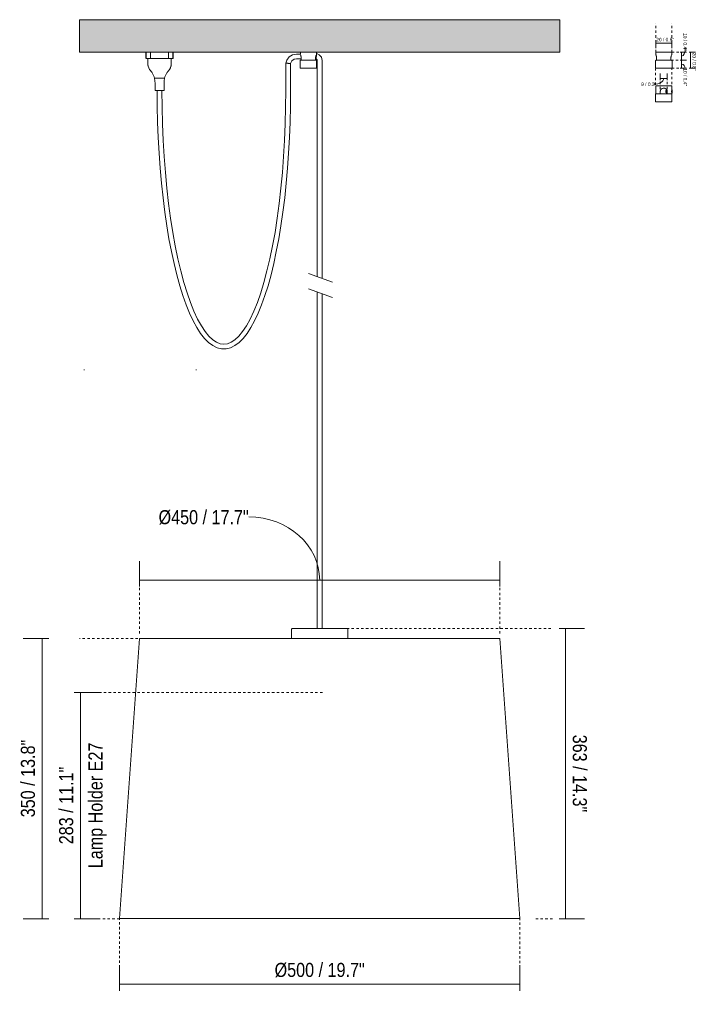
# Model space of a CAD drawing. Header units: millimetres. Extents: x 2217 to 4596, y 810 to 6843.
# Tile 1 of 4: x 3670 to 4515, y 810 to 2041. Entities that reach past the tile are written whole.
import ezdxf

# ---------------------------------------------------------------- set-up
doc = ezdxf.new("R2010")
doc.units = ezdxf.units.MM
doc.linetypes.add('Dash', pattern=[6, 3, -3])
doc.layers.add('A-ANNO-DIMS', color=7, linetype='Dash', lineweight=9, true_color=0xd2d2d2)
for name, color, linetype, lineweight in [('A-ANNO-DIMS-2', 7, 'Continuous', 9), ('A-ANNO-DIMS-8', 7, 'Continuous', 9), ('A-CLNG', 7, 'Continuous', 9), ('E-LITE-EQPM', 7, 'Continuous', 20)]:
    doc.layers.add(name, color=color, linetype=linetype, lineweight=lineweight)
doc.styles.add('Arial Narrow', font='ARIALN.TTF', dxfattribs={"height": 17.6})
doc.styles.add('Arial Narrow_1', font='ARIALN.TTF', dxfattribs={"height": 4.4})
doc.dimstyles.new('FARO_-_2_2mm_Arial_Narrow_mm_Inch_Left', dxfattribs={"dimscale": 304.8, "dimtxt": 18.012385, "dimasz": 0, "dimexe": 0.07874, "dimexo": 0.0625, "dimgap": 0.013123, "dimtad": 1, "dimdec": 0, "dimzin": 0, "dimdsep": 46, "dimtxsty": 'Arial Narrow', "dimblk1": 'NONE', "dimblk2": 'NONE', "dimsah": 1, "dimcen": 0.09, "dimadec": 0, "dimazin": 0, "dimtfac": 1, "dimtdec": 4, "dimtix": 1, "dimtmove": 0, "dimatfit": 3, "dimfxl": 0.026247, "dimfxlon": 1, "dimtvp": 1, "dimtolj": 1, "dimtzin": 0, "dimarcsym": 2})
doc.dimstyles.new('FARO_-_2_2mm_Arial_Narrow_mm_Inch_Left_1', dxfattribs={"dimscale": 304.8, "dimtxt": 18.012385, "dimasz": 0, "dimexe": 0.07874, "dimexo": 0.0625, "dimgap": 0.013123, "dimtad": 1, "dimdec": 0, "dimzin": 0, "dimdsep": 46, "dimtxsty": 'Arial Narrow', "dimblk1": 'NONE', "dimblk2": 'NONE', "dimsah": 1, "dimcen": 0.09, "dimadec": 0, "dimazin": 0, "dimtfac": 1, "dimtdec": 4, "dimtix": 1, "dimtmove": 1, "dimatfit": 3, "dimfxl": 0.026247, "dimfxlon": 1, "dimtvp": 1, "dimtolj": 1, "dimtzin": 0, "dimarcsym": 2})
doc.dimstyles.new('FARO_-_2_2mm_Arial_Narrow_mm_Inch_Left_2', dxfattribs={"dimscale": 304.8, "dimtxt": 4.503096, "dimasz": 0, "dimexe": 0.019685, "dimexo": 0.0625, "dimgap": 0.003281, "dimtad": 1, "dimdec": 0, "dimzin": 0, "dimdsep": 46, "dimtxsty": 'Arial Narrow_1', "dimblk1": 'NONE', "dimblk2": 'NONE', "dimsah": 1, "dimcen": 0.09, "dimadec": 0, "dimazin": 0, "dimtfac": 1, "dimtdec": 4, "dimtix": 1, "dimtmove": 1, "dimatfit": 3, "dimfxl": 0.006562, "dimfxlon": 1, "dimtvp": 1, "dimtolj": 1, "dimtzin": 0, "dimarcsym": 2})
doc.dimstyles.new('FARO_-_2_2mm_Arial_Narrow_mm_Inch_Left_3', dxfattribs={"dimscale": 304.8, "dimtxt": 4.503096, "dimasz": 0, "dimexe": 0.019685, "dimexo": 0.0625, "dimgap": 0.003281, "dimtad": 1, "dimdec": 0, "dimzin": 0, "dimdsep": 46, "dimtxsty": 'Arial Narrow_1', "dimblk1": 'NONE', "dimblk2": 'NONE', "dimsah": 1, "dimcen": 0.09, "dimadec": 0, "dimazin": 0, "dimtfac": 1, "dimtdec": 4, "dimtix": 1, "dimtmove": 0, "dimatfit": 3, "dimfxl": 0.006562, "dimfxlon": 1, "dimtvp": 1, "dimtolj": 1, "dimtzin": 0, "dimarcsym": 2})
doc.dimstyles.new('FARO_-_2_2mm_Arial_Narrow_mm_Inch_Right', dxfattribs={"dimscale": 304.8, "dimtxt": 18.012385, "dimasz": 0, "dimexe": 0.07874, "dimexo": 0.0625, "dimgap": 0.013123, "dimtad": 1, "dimdec": 0, "dimzin": 0, "dimdsep": 46, "dimtxsty": 'Arial Narrow', "dimblk1": 'NONE', "dimblk2": 'NONE', "dimsah": 1, "dimcen": 0.09, "dimadec": 0, "dimazin": 0, "dimtfac": 1, "dimtdec": 4, "dimtix": 1, "dimtmove": 0, "dimatfit": 3, "dimfxl": 0.026247, "dimfxlon": 1, "dimtvp": 1, "dimtolj": 1, "dimtzin": 0, "dimarcsym": 2})
doc.dimstyles.new('FARO_-_2_2mm_Arial_Narrow_mm_Inch_Right_1', dxfattribs={"dimscale": 304.8, "dimtxt": 4.503096, "dimasz": 0, "dimexe": 0.019685, "dimexo": 0.0625, "dimgap": 0.003281, "dimtad": 1, "dimdec": 0, "dimzin": 0, "dimdsep": 46, "dimtxsty": 'Arial Narrow_1', "dimblk1": 'NONE', "dimblk2": 'NONE', "dimsah": 1, "dimcen": 0.09, "dimadec": 0, "dimazin": 0, "dimtfac": 1, "dimtdec": 4, "dimtix": 1, "dimtmove": 1, "dimatfit": 3, "dimfxl": 0.006562, "dimfxlon": 1, "dimtvp": 1, "dimtolj": 1, "dimtzin": 0, "dimarcsym": 2})
doc.dimstyles.new('FARO_-_2_2mm_Arial_Narrow_mm_Inch_Right_2', dxfattribs={"dimscale": 304.8, "dimtxt": 4.503096, "dimasz": 0, "dimexe": 0.019685, "dimexo": 0.0625, "dimgap": 0.003281, "dimtad": 1, "dimdec": 0, "dimzin": 0, "dimdsep": 46, "dimtxsty": 'Arial Narrow_1', "dimblk1": 'NONE', "dimblk2": 'NONE', "dimsah": 1, "dimcen": 0.09, "dimadec": 0, "dimazin": 0, "dimtfac": 1, "dimtdec": 4, "dimtix": 1, "dimtmove": 0, "dimatfit": 3, "dimfxl": 0.006562, "dimfxlon": 1, "dimtvp": 1, "dimtolj": 1, "dimtzin": 0, "dimarcsym": 2})

# ---------------------------------------------------------------- blocks, each defined once
blk = doc.blocks.new('68604_Lamp - 68604-54 CONGA White pendant lamp with plug _Plugged in Ceiling_-562481-Frontal_PDF')
at = {"layer": 'E-LITE-EQPM'}
for p, q in [((-3421.2, 2000), (-3421.2, 1992)), ((-3420.8, 2000), (-3420.8, 1992)), ((-3415.4, 2000), (-3415.4, 1992)), ((-3393, 2000), (-3393, 1992)), ((-3387.6, 2000), (-3387.6, 1992)), ((-3387.2, 1992), (-3387.2, 2000)), ((-3228.2, 1997.6), (-3233.3, 1997.6)), ((-3228.3, 2000), (-3228.3, 1997)), ((-3207.8, 1998.2), (-3208.5, 1998.2)), ((-3208.3, 1997.2), (-3208.3, 2000)), ((-3420.8, 1992), (-3421.1, 1992)), ((-3415.4, 1992), (-3420.8, 1992)), ((-3418.7, 1992), (-3418.7, 1983.7)), ((-3414.2, 1992), (-3415.4, 1992)), ((-3404.2, 1992), (-3414.2, 1992)), ((-3394.2, 1992), (-3404.2, 1992)), ((-3393, 1992), (-3394.2, 1992)), ((-3387.6, 1992), (-3393, 1992)), ((-3389.6, 1983.7), (-3389.6, 1992)), ((-3387.2, 1992), (-3387.6, 1992)), ((-3246.5, 1986.2), (-3246.5, 1952)), ((-3240.5, 1952), (-3240.5, 1985.7)), ((-3233.3, 1991.6), (-3227.3, 1991.6)), ((-3228.6, 1989.3), (-3228.6, 1979.8)), ((-3228.1, 1989.8), (-3227.8, 1989.8)), ((-3227.3, 1992.7), (-3227.3, 1990)), ((-3209.3, 1990), (-3227.3, 1990)), ((-3223.7, 1990), (-3223.7, 1989.8)), ((-3212.9, 1989.8), (-3212.9, 1990)), ((-3209.3, 1990), (-3209.3, 1992.7)), ((-3209.3, 1992.2), (-3208.9, 1992.2)), ((-3208, 1979.8), (-3208, 1989.3)), ((-3207.2, 1989.5), (-3207.2, 1983.8)), ((-3207.2, 1983.8), (-3207.2, 1719.4)), ((-3201.2, 1983.8), (-3201.2, 1989.5)), ((-3201.2, 1717.2), (-3201.2, 1983.8)), ((-3228.6, 1979.8), (-3208, 1979.8)), ((-3410.5, 1967.4), (-3404.2, 1967.4)), ((-3409.8, 1952), (-3409.8, 1960.8)), ((-3404.2, 1967.4), (-3397.9, 1967.4)), ((-3398.5, 1960.8), (-3398.5, 1952)), ((-3404.2, 1952), (-3409.8, 1952)), ((-3398.5, 1952), (-3404.2, 1952)), ((-3207.2, 1700.3), (-3207.2, 1280)), ((-3201.2, 1280), (-3201.2, 1698.1)), ((-3239.2, 1279.1), (-3239.2, 1267.5)), ((-3169.2, 1267.5), (-3169.2, 1279.1)), ((-3453.1, 917.5), (-3453.1, 917.5)), ((-3226.2, 917.5), (-3226.2, 917.5)), ((-2959.1, 917.5), (-2959.1, 917.5)), ((-2959, 917.5), (-2959.1, 917.5)), ((-2956.2, 917.5), (-2956.1, 917.5)), ((-2955.2, 917.5), (-2955.2, 917.5))]:
    blk.add_line(p, q, dxfattribs=at)
at = {"layer": 'E-LITE-EQPM', "flags": 128}
for points in [[(-3233.3, 1997.6), (-3238.2, 1996.6), (-3242.5, 1994), (-3245.4, 1989.9), (-3246.5, 1986.2)], [(-3201.2, 1989.5), (-3202.1, 1993.5), (-3204.7, 1996.6), (-3207.8, 1998.2)], [(-3418.5, 1982.6), (-3417.7, 1980.4), (-3416.6, 1978.3), (-3415.2, 1976.5)], [(-3393.2, 1976.5), (-3391.8, 1978.3), (-3390.7, 1980.4), (-3389.9, 1982.6)], [(-3240.5, 1985.7), (-3238.9, 1989), (-3235.9, 1991.1), (-3233.3, 1991.6)], [(-3228.6, 1989.3), (-3228.4, 1989.7), (-3228.1, 1989.8)], [(-3208.5, 1989.8), (-3209.5, 1989.8), (-3212.1, 1989.8), (-3215.9, 1989.8), (-3220.2, 1989.8), (-3224.1, 1989.8), (-3226.9, 1989.8), (-3228.1, 1989.8), (-3228.1, 1989.8)], [(-3209, 1989.8), (-3208.6, 1989.8), (-3208.5, 1989.8)], [(-3208.9, 1992.2), (-3207.3, 1990.5), (-3207.2, 1989.5)], [(-3208.5, 1989.8), (-3208.1, 1989.5), (-3208, 1989.3)], [(-3415.2, 1976.5), (-3414.9, 1976.2), (-3414.7, 1975.9)], [(-3393.7, 1975.9), (-3393.4, 1976.2), (-3393.2, 1976.5)], [(-3409.8, 1960.8), (-3409.9, 1964.1), (-3410.5, 1967.4)], [(-3397.9, 1967.4), (-3398.5, 1964.1), (-3398.5, 1960.8)], [(-3240.5, 1952), (-3240.7, 1932.3), (-3241.2, 1912.6), (-3241.9, 1893.1), (-3243, 1873.8), (-3244.3, 1854.8), (-3246, 1836.1), (-3247.9, 1817.9), (-3250.1, 1800.2), (-3252.6, 1783.1), (-3255.4, 1766.6), (-3258.4, 1750.8), (-3261.6, 1735.7), (-3265, 1721.5), (-3268.7, 1708.1), (-3272.6, 1695.7), (-3276.7, 1684.2), (-3281, 1673.7), (-3285.4, 1664.2), (-3290, 1655.8), (-3294.7, 1648.5), (-3299.6, 1642.2), (-3304.7, 1637.1), (-3310, 1633.2), (-3315.4, 1630.6), (-3321, 1629.2), (-3326.7, 1629.2), (-3332.3, 1630.6), (-3337.8, 1633.2), (-3343, 1637.1), (-3348.1, 1642.2), (-3353, 1648.5), (-3357.7, 1655.8), (-3362.3, 1664.2), (-3366.8, 1673.7), (-3371, 1684.2), (-3375.1, 1695.7), (-3379, 1708.1), (-3382.7, 1721.5), (-3386.1, 1735.7), (-3389.4, 1750.8), (-3392.4, 1766.6), (-3395.1, 1783.1), (-3397.6, 1800.2), (-3399.8, 1817.9), (-3401.7, 1836.1), (-3403.4, 1854.8), (-3404.7, 1873.8), (-3405.8, 1893.1), (-3406.6, 1912.6), (-3407, 1932.3), (-3407.2, 1952)], [(-3407.2, 1952), (-3407, 1932.3), (-3406.6, 1912.6), (-3405.8, 1893.1), (-3404.7, 1873.8), (-3403.4, 1854.8), (-3401.7, 1836.1), (-3399.8, 1817.9), (-3397.6, 1800.2), (-3395.1, 1783.1), (-3392.4, 1766.6), (-3389.4, 1750.8), (-3386.1, 1735.7), (-3382.7, 1721.5), (-3379, 1708.1), (-3375.1, 1695.7), (-3371, 1684.2), (-3366.8, 1673.7), (-3362.3, 1664.2), (-3357.7, 1655.8), (-3353, 1648.5), (-3348.1, 1642.2), (-3343, 1637.1), (-3337.8, 1633.2), (-3332.3, 1630.6), (-3326.7, 1629.2), (-3321, 1629.2), (-3315.4, 1630.6), (-3310, 1633.2), (-3304.7, 1637.1), (-3299.6, 1642.2), (-3294.7, 1648.5), (-3290, 1655.8), (-3285.4, 1664.2), (-3281, 1673.7), (-3276.7, 1684.2), (-3272.6, 1695.7), (-3268.7, 1708.1), (-3265, 1721.5), (-3261.6, 1735.7), (-3258.4, 1750.8), (-3255.4, 1766.6), (-3252.6, 1783.1), (-3250.1, 1800.2), (-3247.9, 1817.9), (-3246, 1836.1), (-3244.3, 1854.8), (-3243, 1873.8), (-3241.9, 1893.1), (-3241.2, 1912.6), (-3240.7, 1932.3), (-3240.5, 1952)], [(-3401.2, 1952), (-3401, 1931.1), (-3400.5, 1910.3), (-3399.6, 1889.7), (-3398.4, 1869.4), (-3396.9, 1849.4), (-3395.1, 1829.9), (-3392.9, 1810.8), (-3390.4, 1792.4), (-3387.7, 1774.7), (-3384.6, 1757.8), (-3381.3, 1741.7), (-3377.7, 1726.5), (-3373.9, 1712.2), (-3369.9, 1699.1), (-3365.7, 1687), (-3361.3, 1676.1), (-3356.7, 1666.4), (-3352, 1657.9), (-3347.3, 1650.8), (-3342.5, 1645), (-3337.7, 1640.5), (-3332.9, 1637.4), (-3328.4, 1635.6), (-3323.9, 1635), (-3319.4, 1635.6), (-3314.8, 1637.4), (-3310.1, 1640.5), (-3305.3, 1645), (-3300.5, 1650.8), (-3295.7, 1657.9), (-3291, 1666.4), (-3286.5, 1676.1), (-3282, 1687), (-3277.8, 1699.1), (-3273.8, 1712.2), (-3270, 1726.5), (-3266.4, 1741.7), (-3263.1, 1757.8), (-3260, 1774.7), (-3257.3, 1792.4), (-3254.8, 1810.8), (-3252.6, 1829.9), (-3250.8, 1849.4), (-3249.3, 1869.4), (-3248.1, 1889.7), (-3247.2, 1910.3), (-3246.7, 1931.1), (-3246.5, 1952)], [(-3246.5, 1952), (-3246.7, 1931.1), (-3247.2, 1910.3), (-3248.1, 1889.7), (-3249.3, 1869.4), (-3250.8, 1849.4), (-3252.6, 1829.9), (-3254.8, 1810.8), (-3257.3, 1792.4), (-3260, 1774.7), (-3263.1, 1757.8), (-3266.4, 1741.7), (-3270, 1726.5), (-3273.8, 1712.2), (-3277.8, 1699.1), (-3282, 1687), (-3286.5, 1676.1), (-3291, 1666.4), (-3295.7, 1657.9), (-3300.5, 1650.8), (-3305.3, 1645), (-3310.1, 1640.5), (-3314.8, 1637.4), (-3319.4, 1635.6), (-3323.9, 1635), (-3328.4, 1635.6), (-3332.9, 1637.4), (-3337.7, 1640.5), (-3342.5, 1645), (-3347.3, 1650.8), (-3352, 1657.9), (-3356.7, 1666.4), (-3361.3, 1676.1), (-3365.7, 1687), (-3369.9, 1699.1), (-3373.9, 1712.2), (-3377.7, 1726.5), (-3381.3, 1741.7), (-3384.6, 1757.8), (-3387.7, 1774.7), (-3390.4, 1792.4), (-3392.9, 1810.8), (-3395.1, 1829.9), (-3396.9, 1849.4), (-3398.4, 1869.4), (-3399.6, 1889.7), (-3400.5, 1910.3), (-3401, 1931.1), (-3401.2, 1952)], [(-3239.2, 1279.1), (-3238.7, 1279.8), (-3238.2, 1280)], [(-3182.9, 1280), (-3189.7, 1280), (-3197.3, 1280), (-3205.2, 1280), (-3213.2, 1280), (-3220.6, 1280), (-3227.1, 1280), (-3232.3, 1280), (-3236, 1280), (-3238, 1280), (-3238.2, 1280)], [(-3238.2, 1280), (-3237.3, 1280), (-3234.5, 1280), (-3230, 1280), (-3225.5, 1280)], [(-3182.9, 1280), (-3181.2, 1280), (-3176, 1280), (-3172.3, 1280), (-3170.4, 1280), (-3170.1, 1280)], [(-3170.1, 1280), (-3171.1, 1280), (-3173.8, 1280), (-3178.3, 1280), (-3182.9, 1280)], [(-3170.1, 1280), (-3169.3, 1279.6), (-3169.2, 1279.1)]]:
    blk.add_lwpolyline(points, dxfattribs=at)
at = {"layer": 'E-LITE-EQPM'}
for centre, start, end in [((-3432.2, 1961.9), 14.2081, 32.9837), ((-3376.2, 1961.9), 147.0163, 165.7919)]:
    blk.add_arc(centre, 22.4, start, end, dxfattribs=at)
for points, knots in [([(-3228, 1996.2), (-3227.9, 1996), (-3227.8, 1995.5), (-3227.6, 1994.9), (-3227.5, 1994.5), (-3227.4, 1994.1), (-3227.4, 1993.8), (-3227.3, 1993.3), (-3227.3, 1992.9), (-3227.3, 1992.7)], [0.3993997, 0.3993997, 0.3993997, 0.3993997, 0.5714286, 0.6785714, 0.7321429, 0.7857143, 0.8392857, 0.8928571, 1, 1, 1, 1]), ([(-3209.3, 1992.7), (-3209.3, 1993), (-3209.3, 1993.6), (-3209.1, 1994.8), (-3208.9, 1995.5), (-3208.8, 1995.9)], [0, 0, 0, 0, 0.1428571, 0.2857143, 0.5324251, 0.5324251, 0.5324251, 0.5324251]), ([(-3207.8, 1998.2), (-3207.8, 1998.2), (-3207.9, 1997.9), (-3208, 1996.9), (-3208.2, 1995.7), (-3208.3, 1994.9), (-3208.5, 1994.2), (-3208.5, 1993.7), (-3208.6, 1993.3), (-3208.7, 1992.9), (-3208.8, 1992.6), (-3208.8, 1992.3), (-3208.9, 1992.2), (-3208.9, 1992.2)], [-1, -1, -1, -1, -0.833333, -0.666667, -0.555556, -0.444444, -0.388889, -0.333333, -0.277778, -0.222222, -0.166667, -0.111111, 0, 0, 0, 0]), ([(-3418.7, 1983.6), (-3418.7, 1983.7), (-3418.7, 1983.7), (-3418.7, 1983.7), (-3418.7, 1983.6), (-3418.7, 1983.4), (-3418.6, 1983.2), (-3418.6, 1983), (-3418.5, 1982.8), (-3418.5, 1982.6), (-3418.5, 1982.6)], [0.4107143, 0.4107143, 0.4107143, 0.4107143, 0.4821429, 0.5535714, 0.6428571, 0.6964286, 0.7678571, 0.8392857, 0.9285714, 1, 1, 1, 1]), ([(-3389.9, 1982.6), (-3389.9, 1982.6), (-3389.8, 1982.8), (-3389.8, 1983), (-3389.7, 1983.1), (-3389.7, 1983.3), (-3389.6, 1983.5), (-3389.6, 1983.7), (-3389.6, 1983.7), (-3389.6, 1983.7), (-3389.6, 1983.7)], [0, 0, 0, 0, 0.0714286, 0.1428571, 0.2142857, 0.2767857, 0.3392857, 0.4107143, 0.4821429, 0.5535714, 0.5535714, 0.5535714, 0.5535714]), ([(-3414.7, 1975.9), (-3414.5, 1975.7), (-3414.3, 1975.4), (-3414, 1975), (-3413.7, 1974.6), (-3413.5, 1974.3), (-3413.4, 1974)], [0, 0, 0, 0, 0.333333, 0.5, 0.666667, 1, 1, 1, 1]), ([(-3395, 1974), (-3394.9, 1974.2), (-3394.7, 1974.5), (-3394.5, 1974.8), (-3394.3, 1975), (-3394.1, 1975.2), (-3393.9, 1975.5), (-3393.8, 1975.7), (-3393.7, 1975.9)], [0, 0, 0, 0, 0.25, 0.375, 0.5, 0.625, 0.75, 1, 1, 1, 1])]:
    blk.add_open_spline(points, degree=3, knots=knots, dxfattribs=at)
blk.add_open_spline([(-3246.5, 1986.2), (-3246.5, 1986.2), (-3246.4, 1986.2), (-3245.9, 1986.2), (-3245.1, 1986.1), (-3244.1, 1986), (-3243, 1985.9), (-3242, 1985.8), (-3241.2, 1985.8), (-3240.7, 1985.7), (-3240.5, 1985.7), (-3240.5, 1985.7)], degree=3, dxfattribs=at)
blk = doc.blocks.new('canopy_soporte - canopy-558074-Frontal_PDF hook')
at = {"layer": 'E-LITE-EQPM'}
for p, q in [((-3039.8, 2000), (-3039.8, 1997)), ((-3039.8, 2000), (-3019.8, 2000)), ((-3019.8, 1997), (-3019.8, 2000)), ((-3040.1, 1989.3), (-3040.1, 1979.8)), ((-3038.8, 1992.7), (-3038.8, 1990)), ((-3020.8, 1990), (-3038.8, 1990)), ((-3035.2, 1990), (-3035.2, 1989.8)), ((-3024.4, 1989.8), (-3024.4, 1990)), ((-3020.8, 1990), (-3020.8, 1992.7)), ((-3019.5, 1979.8), (-3019.5, 1989.3)), ((-3040.1, 1979.8), (-3019.5, 1979.8))]:
    blk.add_line(p, q, dxfattribs=at)
at = {"layer": 'E-LITE-EQPM', "flags": 128}
for points in [[(-3040.1, 1989.3), (-3039.9, 1989.7), (-3039.9, 1989.7)], [(-3020.1, 1989.8), (-3020.3, 1989.8), (-3020.9, 1989.8), (-3021.9, 1989.8), (-3023.3, 1989.8), (-3025, 1989.8), (-3026.9, 1989.8), (-3028.9, 1989.8), (-3030.9, 1989.8), (-3032.9, 1989.8), (-3034.8, 1989.8), (-3036.5, 1989.8), (-3037.8, 1989.8), (-3038.8, 1989.8), (-3039.4, 1989.8), (-3039.6, 1989.8)], [(-3019.8, 1989.6), (-3019.6, 1989.6), (-3019.5, 1989.3)]]:
    blk.add_lwpolyline(points, dxfattribs=at)
at = {"layer": 'E-LITE-EQPM'}
for points, knots in [([(-3039.8, 1997), (-3039.8, 1997), (-3039.8, 1996.9), (-3039.6, 1996.5), (-3039.3, 1995.7), (-3039.1, 1994.9), (-3039, 1994.5), (-3039, 1994.1), (-3038.9, 1993.8), (-3038.9, 1993.3), (-3038.8, 1992.9), (-3038.8, 1992.7)], [0, 0, 0, 0, 0.142857, 0.285714, 0.571429, 0.678571, 0.732143, 0.785714, 0.839286, 0.892857, 1, 1, 1, 1]), ([(-3020.8, 1992.7), (-3020.8, 1993), (-3020.8, 1993.6), (-3020.6, 1994.9), (-3020.2, 1996), (-3019.9, 1996.8), (-3019.8, 1997), (-3019.8, 1997)], [0, 0, 0, 0, 0.142857, 0.285714, 0.571429, 0.785714, 1, 1, 1, 1])]:
    blk.add_open_spline(points, degree=3, knots=knots, dxfattribs=at)
blk = doc.blocks.new('canopy_soporte - canopy-V1-Frontal_PDF hook')
at = {"layer": 'E-LITE-EQPM'}
for p, q in [((-3039.9, 1958), (-3039.9, 1948)), ((-3039.9, 1958), (-3029.9, 1958)), ((-3029.9, 1958), (-3019.8, 1958)), ((-3019.8, 1952.8), (-3019.8, 1958)), ((-3040.1, 1947.3), (-3040.1, 1937.8)), ((-3034.2, 1948), (-3039.9, 1948)), ((-3036.8, 1948), (-3036.8, 1947.8)), ((-3034.2, 1948), (-3034.2, 1950.7)), ((-3034.2, 1947.8), (-3034.2, 1948)), ((-3026.1, 1952.8), (-3027.1, 1951.8)), ((-3027.1, 1951.8), (-3027.1, 1949.8)), ((-3027.1, 1949.8), (-3026.1, 1948.8)), ((-3026.1, 1952.8), (-3026.1, 1952.8)), ((-3026.1, 1948.8), (-3026.1, 1952.8)), ((-3026.1, 1948.8), (-3025.5, 1948.8)), ((-3025.5, 1950.7), (-3025.5, 1948)), ((-3025.5, 1948), (-3025.5, 1947.8)), ((-3019.8, 1948), (-3025.5, 1948)), ((-3022.9, 1947.8), (-3022.9, 1948)), ((-3019.1, 1952.8), (-3019.9, 1952.8)), ((-3019.9, 1948.8), (-3019.1, 1948.8)), ((-3019.8, 1948), (-3019.8, 1948.8)), ((-3019.6, 1937.8), (-3019.6, 1947.3)), ((-3019.1, 1952.8), (-3019.1, 1948.8)), ((-3040.1, 1937.8), (-3029.9, 1937.8)), ((-3029.9, 1937.8), (-3019.6, 1937.8))]:
    blk.add_line(p, q, dxfattribs=at)
at = {"layer": 'E-LITE-EQPM', "flags": 128}
for points in [[(-3040.1, 1947.3), (-3039.9, 1947.7), (-3039.6, 1947.8)], [(-3029.9, 1947.8), (-3031.9, 1947.8), (-3033.8, 1947.8), (-3035.6, 1947.8), (-3037.2, 1947.8), (-3038.4, 1947.8), (-3039.2, 1947.8), (-3039.6, 1947.8), (-3039.6, 1947.8)], [(-3039.6, 1947.8), (-3039.4, 1947.8), (-3038.8, 1947.8), (-3037.8, 1947.8), (-3037.6, 1947.8)], [(-3020.1, 1947.8), (-3020.3, 1947.8), (-3020.9, 1947.8), (-3021.9, 1947.8), (-3023.3, 1947.8), (-3025, 1947.8), (-3026.9, 1947.8), (-3028.9, 1947.8), (-3029.9, 1947.8)], [(-3022.1, 1947.8), (-3021.4, 1947.8), (-3020.5, 1947.8), (-3020.1, 1947.8), (-3020.1, 1947.8)], [(-3020.1, 1947.8), (-3019.7, 1947.6), (-3019.6, 1947.3)]]:
    blk.add_lwpolyline(points, dxfattribs=at)
at = {"layer": 'E-LITE-EQPM'}
for points, knots in [([(-3034.2, 1950.7), (-3034.2, 1951), (-3034.1, 1951.6), (-3033.7, 1952.9), (-3032.8, 1954), (-3031.3, 1954.8), (-3030.4, 1955), (-3029.9, 1955)], [0, 0, 0, 0, 0.142857, 0.285714, 0.571429, 0.785714, 1, 1, 1, 1]), ([(-3029.9, 1955), (-3029.5, 1955), (-3028.9, 1954.9), (-3027.6, 1954.5), (-3026.7, 1953.7), (-3026.1, 1952.9), (-3025.9, 1952.5), (-3025.7, 1952.1), (-3025.6, 1951.8), (-3025.5, 1951.3), (-3025.5, 1950.9), (-3025.5, 1950.7)], [0, 0, 0, 0, 0.142857, 0.285714, 0.571429, 0.678571, 0.732143, 0.785714, 0.839286, 0.892857, 1, 1, 1, 1]), ([(-3020, 1949.5), (-3020, 1949.5), (-3020, 1949.7), (-3020, 1950.1), (-3020, 1950.5), (-3020, 1950.8)], [0.765188, 0.765188, 0.765188, 0.765188, 0.7916667, 0.8611111, 1, 1, 1, 1]), ([(-3019.9, 1952.7), (-3019.9, 1952.7), (-3019.9, 1952.8), (-3019.8, 1952.8), (-3019.8, 1952.8)], [0.3888889, 0.3888889, 0.3888889, 0.3888889, 0.4444444, 0.5138889, 0.5138889, 0.5138889, 0.5138889])]:
    blk.add_open_spline(points, degree=3, knots=knots, dxfattribs=at)
for points in [[(-3020, 1951.5), (-3020, 1951.6), (-3020, 1951.8), (-3020, 1952), (-3020, 1952.1)], [(-3020, 1950.8), (-3020, 1950.9), (-3020, 1951.2), (-3020, 1951.4), (-3020, 1951.5)], [(-3019.9, 1952.3), (-3019.9, 1952.4), (-3019.9, 1952.5), (-3019.9, 1952.5)], [(-3019.9, 1949), (-3019.9, 1949.1), (-3019.9, 1949.2), (-3019.9, 1949.3)], [(-3019.8, 1948.8), (-3019.8, 1948.8), (-3019.9, 1948.8), (-3019.9, 1948.9), (-3019.9, 1948.9)]]:
    blk.add_open_spline(points, degree=3, dxfattribs=at)
blk = doc.blocks.new('DIMBLOCK1-Frontal_PDF')
at = {"layer": 'A-ANNO-DIMS-8', "color": 251, "true_color": 0x5b5b5b, "transparency": 16777216}
for p, q in [((3794.9, 835.1), (3794.9, 859.2)), ((4294.9, 835.1), (4294.9, 859.2)), ((3794.9, 835.2), (4294.9, 835.2)), ((3794.9, 835.2), (3794.9, 827.2)), ((4294.9, 835.2), (4294.9, 827.2))]:
    blk.add_line(p, q, dxfattribs=at)
at = {"layer": 'A-ANNO-DIMS-8', "color": 0, "transparency": 16777216, "insert": (3988.6, 862), "char_height": 17.6, "width": 135.179, "attachment_point": 1, "line_spacing_factor": 0.974696, "style": 'Arial Narrow'}
blk.add_mtext('Ø500 / 19.7"', dxfattribs=at)
blk = doc.blocks.new('_None')
blk = doc.blocks.new('DIMBLOCK2-Frontal_PDF')
at = {"layer": 'A-ANNO-DIMS-8', "color": 251, "true_color": 0x5b5b5b, "transparency": 16777216}
for p, q in [((3819.9, 1340), (3819.9, 1364.1)), ((4269.9, 1340), (4269.9, 1364.1)), ((3819.9, 1340.1), (4269.9, 1340.1)), ((3819.9, 1340.1), (3819.9, 1332.1)), ((4269.9, 1340.1), (4269.9, 1332.1))]:
    blk.add_line(p, q, dxfattribs=at)
blk.add_ellipse((3956.3, 1340.1), major_axis=(88.6, 0), ratio=0.892976, start_param=0, end_param=1.570796, dxfattribs=at)
at = {"layer": 'A-ANNO-DIMS-8', "color": 0, "transparency": 16777216, "insert": (3843.7, 1427.7), "char_height": 17.6, "width": 135.179, "attachment_point": 1, "line_spacing_factor": 0.974696, "style": 'Arial Narrow'}
blk.add_mtext('Ø450 / 17.7"', dxfattribs=at)
blk = doc.blocks.new('DIMBLOCK3-Frontal_PDF')
at = {"layer": 'A-ANNO-DIMS-8', "color": 251, "true_color": 0x5b5b5b, "transparency": 16777216}
for p, q in [((3706.5, 1267.5), (3674.5, 1267.5)), ((3698.5, 1267.5), (3698.5, 917.2)), ((3698.5, 1267.5), (3706.5, 1267.5)), ((3706.5, 917.2), (3674.5, 917.2)), ((3698.5, 917.2), (3706.5, 917.2))]:
    blk.add_line(p, q, dxfattribs=at)
at = {"layer": 'A-ANNO-DIMS-8', "color": 0, "transparency": 16777216, "insert": (3671.7, 1043.9), "char_height": 17.6, "width": 116.309, "attachment_point": 1, "rotation": 90, "line_spacing_factor": 0.974696, "style": 'Arial Narrow'}
blk.add_mtext('350 / 13.8"', dxfattribs=at)
blk = doc.blocks.new('DIMBLOCK4-Frontal_PDF')
at = {"layer": 'A-ANNO-DIMS-8', "color": 251, "true_color": 0x5b5b5b, "transparency": 16777216}
for p, q in [((3746.2, 1200), (3738.2, 1200)), ((3746.1, 1200), (3770.2, 1200)), ((3746.2, 1200), (3746.2, 917.2)), ((3746.2, 917.2), (3738.2, 917.2)), ((3746.1, 917.2), (3770.2, 917.2))]:
    blk.add_line(p, q, dxfattribs=at)
at = {"layer": 'A-ANNO-DIMS-8', "color": 0, "transparency": 16777216, "char_height": 17.6, "attachment_point": 1, "rotation": 90, "line_spacing_factor": 0.974696, "style": 'Arial Narrow'}
for s, insert, width in [('Lamp Holder E27', (3756.1, 980.3), 188.015), ('283 / 11.1"', (3719.5, 1010.2), 116.309)]:
    blk.add_mtext(s, dxfattribs=dict(at, insert=insert, width=width))
blk = doc.blocks.new('DIMBLOCK5-Frontal_PDF')
at = {"layer": 'A-ANNO-DIMS-8', "color": 251, "true_color": 0x5b5b5b, "transparency": 16777216}
for p, q in [((4343.8, 1280), (4375.8, 1280)), ((4351.8, 1280), (4343.8, 1280)), ((4351.8, 1280), (4351.8, 917.2)), ((4343.8, 917.2), (4375.8, 917.2)), ((4351.8, 917.2), (4343.8, 917.2))]:
    blk.add_line(p, q, dxfattribs=at)
at = {"layer": 'A-ANNO-DIMS-8', "color": 0, "transparency": 16777216, "insert": (4378.6, 1147.1), "char_height": 17.6, "width": 116.309, "attachment_point": 1, "rotation": 270, "line_spacing_factor": 0.974696, "style": 'Arial Narrow'}
blk.add_mtext('363 / 14.3"', dxfattribs=at)
blk = doc.blocks.new('DIMBLOCK6-Frontal_PDF hook')
at = {"layer": 'A-ANNO-DIMS-2', "color": 251, "true_color": 0x5b5b5b, "transparency": 16777216}
for p, q in [((4470.2, 1965.1), (4470.2, 1973.1)), ((4478.9, 1965.1), (4478.9, 1973.1)), ((4478.9, 1967.1), (4470.2, 1967.1)), ((4470.2, 1967.1), (4470.2, 1965.1)), ((4478.9, 1967.1), (4478.9, 1965.1))]:
    blk.add_line(p, q, dxfattribs=at)
blk.add_ellipse((4462.2, 1967.1), major_axis=(12.4, 0), ratio=0.580648, start_param=4.712389, end_param=6.283185, dxfattribs=at)
at = {"layer": 'A-ANNO-DIMS-2', "color": 0, "transparency": 16777216, "insert": (4446.3, 1962.1), "char_height": 4.4, "width": 19.042, "attachment_point": 1, "line_spacing_factor": 0.974696, "style": 'Arial Narrow_1'}
blk.add_mtext('9 / 0.3"', dxfattribs=at)
blk = doc.blocks.new('DIMBLOCK7-Frontal_PDF hook')
at = {"layer": 'A-ANNO-DIMS-2', "color": 251, "true_color": 0x5b5b5b, "transparency": 16777216}
for p, q in [((4464.5, 2011.1), (4464.5, 2013.1)), ((4464.5, 2011.6), (4464.5, 2005.1)), ((4484.5, 2011.1), (4464.5, 2011.1)), ((4484.5, 2011.1), (4484.5, 2013.1)), ((4484.5, 2011.6), (4484.5, 2005.1))]:
    blk.add_line(p, q, dxfattribs=at)
at = {"layer": 'A-ANNO-DIMS-2', "color": 0, "transparency": 16777216, "insert": (4465.2, 2017.8), "char_height": 4.4, "width": 22.387, "attachment_point": 1, "line_spacing_factor": 0.974696, "style": 'Arial Narrow_1'}
blk.add_mtext('20 / 0.8"', dxfattribs=at)
blk = doc.blocks.new('DIMBLOCK8-Frontal_PDF hook')
at = {"layer": 'A-ANNO-DIMS-2', "color": 251, "true_color": 0x5b5b5b, "transparency": 16777216}
for p, q in [((4496.9, 2000), (4494.9, 2000)), ((4496.4, 2000), (4502.9, 2000)), ((4496.9, 2000), (4496.9, 1989.8)), ((4496.9, 1989.8), (4494.9, 1989.8)), ((4496.4, 1989.8), (4502.9, 1989.8))]:
    blk.add_line(p, q, dxfattribs=at)
blk.add_ellipse((4496.9, 2005.2), major_axis=(0, 10.3), ratio=0.445419, start_param=3.141593, end_param=4.712389, dxfattribs=at)
at = {"layer": 'A-ANNO-DIMS-2', "color": 0, "transparency": 16777216, "insert": (4503.6, 2023.8), "char_height": 4.4, "width": 22.387, "attachment_point": 1, "rotation": 270, "line_spacing_factor": 0.974696, "style": 'Arial Narrow_1'}
blk.add_mtext('10 / 0.4"', dxfattribs=at)
blk = doc.blocks.new('DIMBLOCK9-Frontal_PDF hook')
at = {"layer": 'A-ANNO-DIMS-2', "color": 251, "true_color": 0x5b5b5b, "transparency": 16777216}
for p, q in [((4496.9, 1989.8), (4494.9, 1989.8)), ((4496.4, 1989.8), (4502.9, 1989.8)), ((4496.9, 1989.8), (4496.9, 1979.8)), ((4496.9, 1979.8), (4494.9, 1979.8)), ((4496.4, 1979.8), (4502.9, 1979.8))]:
    blk.add_line(p, q, dxfattribs=at)
blk.add_ellipse((4496.9, 1979.8), major_axis=(0, 4.98), ratio=0.918851, start_param=4.712389, end_param=6.283185, dxfattribs=at)
at = {"layer": 'A-ANNO-DIMS-2', "color": 0, "transparency": 16777216, "insert": (4503.6, 1979.8), "char_height": 4.4, "width": 22.387, "attachment_point": 1, "rotation": 270, "line_spacing_factor": 0.974696, "style": 'Arial Narrow_1'}
blk.add_mtext('10 / 0.4"', dxfattribs=at)
blk = doc.blocks.new('DIMBLOCK10-Frontal_PDF hook')
at = {"layer": 'A-ANNO-DIMS-2', "color": 251, "true_color": 0x5b5b5b, "transparency": 16777216}
for p, q in [((4506.2, 2000), (4514.2, 2000)), ((4508.2, 2000), (4506.2, 2000)), ((4508.2, 2000), (4508.2, 1979.8)), ((4506.2, 1979.8), (4514.2, 1979.8)), ((4508.2, 1979.8), (4506.2, 1979.8))]:
    blk.add_line(p, q, dxfattribs=at)
at = {"layer": 'A-ANNO-DIMS-2', "color": 0, "transparency": 16777216, "insert": (4514.9, 1999.2), "char_height": 4.4, "width": 22.387, "attachment_point": 1, "rotation": 270, "line_spacing_factor": 0.974696, "style": 'Arial Narrow_1'}
blk.add_mtext('20 / 0.8"', dxfattribs=at)

msp = doc.modelspace()

# ---------------------------------------------------------------- hatches: boundary and pattern name
at = {"layer": 'A-CLNG', "true_color": 0xe8e8e8}
msp.add_hatch(color=254, dxfattribs=at).paths.add_polyline_path([(3999.7, 2000), (4344.9, 2000), (4344.9, 2040.5), (3744.9, 2040.5), (3744.9, 2000), (3953.2, 2000)], flags=0)

# ---------------------------------------------------------------- linework, layer by layer
at = {"layer": 'A-ANNO-DIMS'}
for p, q in [((4464.5, 2000), (4464.5, 2036.3)), ((4484.5, 2000), (4484.5, 2036.3)), ((4484.5, 2000), (4497.8, 2000)), ((4483.6, 1989.8), (4497.8, 1989.8)), ((4464.3, 1959), (4464.3, 1979)), ((4484.5, 1979.8), (4497.8, 1979.8)), ((4484.8, 1960), (4484.8, 1979)), ((4470.2, 1947.8), (4470.2, 1964.8)), ((4478.9, 1947.8), (4478.9, 1964.8)), ((3819.9, 1354.5), (3819.9, 1270.5)), ((4269.9, 1354.5), (4269.9, 1270.5)), ((4078.7, 1280), (4335.7, 1280)), ((3817.8, 1267.5), (3744.9, 1267.5)), ((4048.3, 1200), (3744.9, 1200)), ((3794.9, 917.2), (3744.9, 917.2)), ((3794.9, 918.9), (3794.9, 830.2)), ((4294.9, 918.5), (4294.9, 830.2)), ((4335.7, 917.2), (4312.7, 917.2))]:
    msp.add_line(p, q, dxfattribs=at)
at = {"layer": 'A-CLNG'}
for p, q in [((3744.9, 2040.5), (4344.9, 2040.5)), ((3744.9, 2000), (3744.9, 2040.5)), ((4344.9, 2040.5), (4344.9, 2000)), ((4344.9, 2000), (3744.9, 2000))]:
    msp.add_line(p, q, dxfattribs=at)
at = {"layer": 'E-LITE-EQPM'}
for p, q in [((4061, 1712.4), (4031, 1723.4)), ((4031, 1704.3), (4061, 1693.4)), ((3750.7, 1602.6), (3750.7, 1603.3)), ((3890.7, 1602.6), (3890.7, 1603.3)), ((3819.9, 1267.5), (3794.9, 917.5)), ((4269.9, 1267.5), (3819.9, 1267.5)), ((4294.9, 917.5), (4269.9, 1267.5)), ((3794.9, 917.5), (4294.9, 917.5))]:
    msp.add_line(p, q, dxfattribs=at)

# ---------------------------------------------------------------- block references
for name, p in [('68604_Lamp - 68604-54 CONGA White pendant lamp with plug _Plugged in Ceiling_-562481-Frontal_PDF', (7249.1, 0)), ('canopy_soporte - canopy-558074-Frontal_PDF hook', (7504.4, 0)), ('canopy_soporte - canopy-V1-Frontal_PDF hook', (7504.4, 0))]:
    msp.add_blockref(name, p, dxfattribs=at)

# ---------------------------------------------------------------- dimensions: what is measured, and where the dimension line sits
at = {"layer": 'A-ANNO-DIMS', "color": 251, "linetype": 'Continuous', "true_color": 0x5b5b5b}
for base, p1, p2, angle, dimstyle, override, picture, middle in [((4464.5, 2011.1), (4484.5, 2013.1), (4464.5, 2013.1), 0, 'FARO_-_2_2mm_Arial_Narrow_mm_Inch_Left_3', {"dimpost": '<>', "dimfxl": 20}, 'DIMBLOCK7-Frontal_PDF hook', (4474.5, 2014.9)), ((4508.2, 1979.8), (4506.2, 2000), (4506.2, 1979.8), 90, 'FARO_-_2_2mm_Arial_Narrow_mm_Inch_Right_2', {"dimtad": 4, "dimpost": '<>', "dimfxl": 20.225875}, 'DIMBLOCK10-Frontal_PDF hook', (4512, 1989.9)), ((4351.8, 917.2), (4343.8, 1280), (4343.8, 917.2), 90, 'FARO_-_2_2mm_Arial_Narrow_mm_Inch_Right', {"dimtad": 4, "dimpost": '<>', "dimfxl": 362.775002}, 'DIMBLOCK5-Frontal_PDF', (4367.2, 1098.6)), ((3698.5, 917.2), (3706.5, 1267.5), (3706.5, 917.2), 90, 'FARO_-_2_2mm_Arial_Narrow_mm_Inch_Left', {"dimpost": '<>', "dimfxl": 350.262525}, 'DIMBLOCK3-Frontal_PDF', (3683.1, 1092.4))]:
    dim = msp.add_linear_dim(base=base, p1=p1, p2=p2, angle=angle, dimstyle=dimstyle, override=override, dxfattribs=at)
    dim.commit()
    dim.dimension.update_dxf_attribs({"geometry": picture, "text_midpoint": middle})
for base, p1, p2, override, picture, middle in [((4496.9, 1989.8), (4494.9, 2000), (4494.9, 1989.8), {"dimtad": 4, "dimpost": '<>', "dimfxl": 10.225875}, 'DIMBLOCK8-Frontal_PDF hook', (4500.7, 2012.6)), ((4496.9, 1979.8), (4494.9, 1989.8), (4494.9, 1979.8), {"dimtad": 4, "dimpost": '<>', "dimfxl": 10}, 'DIMBLOCK9-Frontal_PDF hook', (4500.7, 1968.6))]:
    dim = msp.add_linear_dim(base=base, p1=p1, p2=p2, angle=90, dimstyle='FARO_-_2_2mm_Arial_Narrow_mm_Inch_Right_1', override=override, dxfattribs=at)
    dim.commit()
    dim.dimension.update_dxf_attribs({"geometry": picture, "text_midpoint": middle, "dimtype": 160, "text_rotation": 90})
dim = msp.add_linear_dim(base=(4470.2, 1967.1), p1=(4478.9, 1965.1), p2=(4470.2, 1965.1), dimstyle='FARO_-_2_2mm_Arial_Narrow_mm_Inch_Left_2', override={"dimpost": '<>', "dimfxl": 8.715844}, dxfattribs=at)
dim.commit()
dim.dimension.update_dxf_attribs({"geometry": 'DIMBLOCK6-Frontal_PDF hook', "text_midpoint": (4455.8, 1959.1), "dimtype": 160})
dim = msp.add_linear_dim(base=(4269.9, 1340.1), p1=(3819.9, 1332.1), p2=(4269.9, 1332.1), text='Ø<>', dimstyle='FARO_-_2_2mm_Arial_Narrow_mm_Inch_Left_1', override={"dimpost": '<>', "dimfxl": 450}, dxfattribs=at)
dim.commit()
dim.dimension.update_dxf_attribs({"geometry": 'DIMBLOCK2-Frontal_PDF', "text_midpoint": (3911.3, 1415.9), "dimtype": 160})
dim = msp.add_linear_dim(base=(3746.2, 917.2), p1=(3738.2, 1200), p2=(3738.2, 917.2), angle=90, text='<>\\XLamp Holder E27', dimstyle='FARO_-_2_2mm_Arial_Narrow_mm_Inch_Left', override={"dimpost": '<>', "dimfxl": 282.762982}, dxfattribs=at)
dim.commit()
dim.dimension.update_dxf_attribs({"geometry": 'DIMBLOCK4-Frontal_PDF', "text_midpoint": (3746.2, 1058.6)})
dim = msp.add_linear_dim(base=(4294.9, 835.2), p1=(3794.9, 827.2), p2=(4294.9, 827.2), text='Ø<>', dimstyle='FARO_-_2_2mm_Arial_Narrow_mm_Inch_Left', override={"dimpost": '<>', "dimfxl": 500}, dxfattribs=at)
dim.commit()
dim.dimension.update_dxf_attribs({"geometry": 'DIMBLOCK1-Frontal_PDF', "text_midpoint": (4044.9, 850.8)})

doc.saveas('drawing.dxf')
